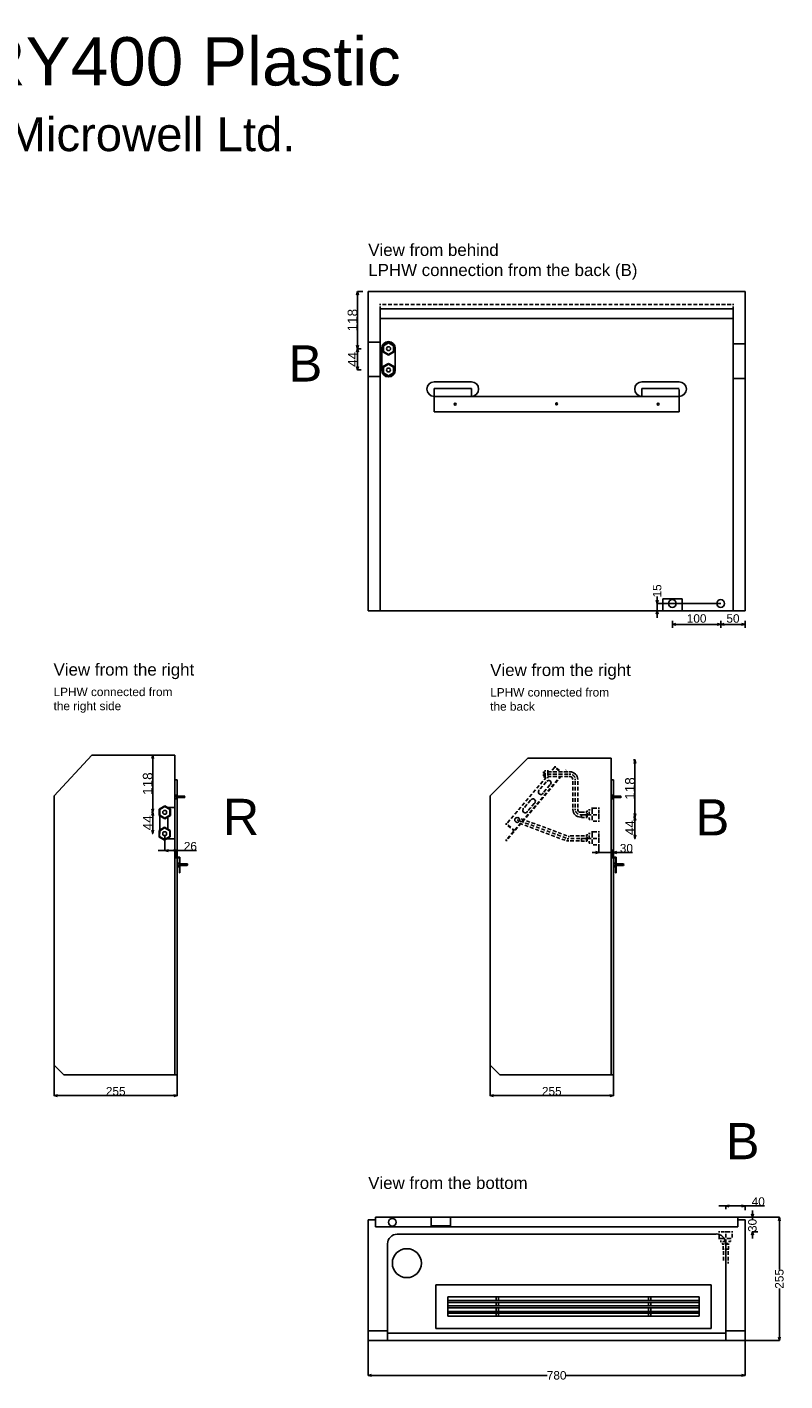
# Model space of a CAD drawing. Extents: x -655 to 2542, y -634 to 2168.
# Tile 4 of 4: x 974 to 2542, y -634 to 2168. Entities that reach past the tile are written whole.
import ezdxf

# ---------------------------------------------------------------- set-up
doc = ezdxf.new("R2010")
doc.units = 0
doc.header["$MEASUREMENT"] = 0
for name, pattern in [('Achse', [11.5, 0, -4, 7.5, 0]), ('Hidden Line', [19.5611, 14.1111, -5.45]), ('Čerchovaná', [215, 100, -50, 15, -50])]:
    doc.linetypes.add(name, pattern=pattern)
for name, color, linetype in [('Desky', 7, 'Continuous'), ('Kóty délkové', 7, 'Continuous'), ('Nábytek a zařízení', 7, 'Continuous'), ('Oblouky a kružnice', 7, 'Continuous'), ('Střechy', 7, 'Continuous'), ('Textové bloky', 7, 'Continuous'), ('Zdi', 7, 'Continuous'), ('Čáry', 7, 'Continuous')]:
    doc.layers.add(name, color=color, linetype=linetype)
doc.styles.add('GENERATED_STYLE_1', font='ARIAL.ttf')
doc.dimstyles.new('Dimstyle_300', dxfattribs={"dimtxt": 17.5, "dimasz": 7.125, "dimexe": 0.18, "dimexo": 0, "dimgap": 0.09, "dimtad": 1, "dimdec": 0, "dimzin": 0, "dimdsep": 46, "dimtxsty": 'GENERATED_STYLE_1', "dimblk": 'ARROWHEAD_3', "dimblk1": 'ARROWHEAD_3', "dimblk2": 'ARROWHEAD_3', "dimcen": 0.09, "dimclrd": 7, "dimclre": 7, "dimclrt": 7, "dimazin": 0, "dimtfac": 1, "dimtdec": 4, "dimtmove": 0, "dimatfit": 0, "dimfxl": 1, "dimtolj": 1, "dimtzin": 0, "dimarcsym": 0})
doc.dimstyles.new('Peter', dxfattribs={"dimtxt": 20, "dimasz": 7.125, "dimexe": 0.18, "dimexo": 0, "dimgap": 0.09, "dimtad": 1, "dimdec": 0, "dimzin": 0, "dimdsep": 46, "dimtxsty": 'GENERATED_STYLE_1', "dimblk": 'ARROWHEAD_3', "dimblk1": 'ARROWHEAD_3', "dimblk2": 'ARROWHEAD_3', "dimcen": 0.09, "dimclrd": 7, "dimclre": 7, "dimclrt": 7, "dimazin": 0, "dimtfac": 1, "dimtdec": 4, "dimtmove": 0, "dimatfit": 0, "dimfxl": 1, "dimtolj": 1, "dimtzin": 0, "dimarcsym": 0})

# ---------------------------------------------------------------- blocks, each defined once
blk = doc.blocks.new('ARROWHEAD_3')
at = {"color": 0, "linetype": 'Continuous'}
blk.add_line((0, 0), (-1, 0), dxfattribs=at)
blk.add_lwpolyline([(-1, 0.2679), (0, 0), (-1, -0.2679)], dxfattribs=at)
blk = doc.blocks.new('*D337')
at = {"layer": 'Defpoints', "color": 0}
for p in [(1030, 20), (1285, 0), (1030, -43.3)]:
    blk.add_point(p, dxfattribs=at)
at = {"layer": 'Kóty délkové', "color": 7, "linetype": 'Continuous', "lineweight": -2}
for p, q in [((1030, 20), (1030, -43.5)), ((1285, 0), (1285, -43.5)), ((1277.9, -43.3), (1037.1, -43.3))]:
    blk.add_line(p, q, dxfattribs=at)
at = {"layer": 'Kóty délkové', "color": 7, "lineweight": -2, "xscale": 7.124999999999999, "yscale": 7.124999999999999, "zscale": 7.124999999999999}
for p, rotation in [((1030, -43.3), 180), ((1285, -43.3), 359.9999999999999)]:
    blk.add_blockref('ARROWHEAD_3', p, dxfattribs=dict(at, rotation=rotation))
at = {"layer": 'Kóty délkové', "color": 7, "linetype": 'Continuous', "insert": (1157.5, -34.3), "char_height": 17.5, "attachment_point": 5, "style": 'GENERATED_STYLE_1'}
blk.add_mtext('\\A1;255', dxfattribs=at)
blk = doc.blocks.new('*D338')
at = {"layer": 'Defpoints', "color": 0}
for p in [(1285, 610), (1259.3, 494), (1259.3, 463.6)]:
    blk.add_point(p, dxfattribs=at)
at = {"layer": 'Kóty délkové', "color": 7, "linetype": 'Continuous', "lineweight": -2}
for p, q in [((1285, 610), (1285, 463.5)), ((1259.3, 494), (1259.3, 463.5)), ((1259.3, 463.6), (1245.1, 463.6)), ((1277.9, 463.6), (1266.5, 463.6)), ((1285, 463.6), (1324.8, 463.6)), ((1285, 463.6), (1299.2, 463.6))]:
    blk.add_line(p, q, dxfattribs=at)
at = {"layer": 'Kóty délkové', "color": 7, "lineweight": -2, "xscale": 7.124999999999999, "yscale": 7.124999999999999, "zscale": 7.124999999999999, "rotation": 180}
blk.add_blockref('ARROWHEAD_3', (1259.3, 463.6), dxfattribs=at)
at = {"layer": 'Kóty délkové', "color": 7, "lineweight": -2, "xscale": 7.124999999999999, "yscale": 7.124999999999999, "zscale": 7.124999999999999}
blk.add_blockref('ARROWHEAD_3', (1285, 463.6), dxfattribs=at)
at = {"layer": 'Kóty délkové', "color": 7, "linetype": 'Continuous', "insert": (1312, 472.7), "char_height": 17.5, "attachment_point": 5, "style": 'GENERATED_STYLE_1'}
blk.add_mtext('\\A1;26', dxfattribs=at)
blk = doc.blocks.new('*D339')
at = {"layer": 'Defpoints', "color": 0}
for p in [(1932.5, 20), (2187.5, 0), (1932.5, -43.3)]:
    blk.add_point(p, dxfattribs=at)
at = {"layer": 'Kóty délkové', "color": 7, "linetype": 'Continuous', "lineweight": -2}
for p, q in [((1932.5, 20), (1932.5, -43.5)), ((2187.5, 0), (2187.5, -43.5)), ((2180.4, -43.3), (1939.6, -43.3))]:
    blk.add_line(p, q, dxfattribs=at)
at = {"layer": 'Kóty délkové', "color": 7, "lineweight": -2, "xscale": 7.124999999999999, "yscale": 7.124999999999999, "zscale": 7.124999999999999}
for p, rotation in [((1932.5, -43.3), 179.9999999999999), ((2187.5, -43.3), 359.9999999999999)]:
    blk.add_blockref('ARROWHEAD_3', p, dxfattribs=dict(at, rotation=rotation))
at = {"layer": 'Kóty délkové', "color": 7, "linetype": 'Continuous', "insert": (2060, -34.3), "char_height": 17.5, "attachment_point": 5, "style": 'GENERATED_STYLE_1'}
blk.add_mtext('\\A1;255', dxfattribs=at)
blk = doc.blocks.new('*D340')
at = {"layer": 'Defpoints', "color": 0}
for p in [(2187.5, 610), (2157.5, 474.5), (2157.5, 459.6)]:
    blk.add_point(p, dxfattribs=at)
at = {"layer": 'Kóty délkové', "color": 7, "linetype": 'Continuous', "lineweight": -2}
for p, q in [((2187.5, 610), (2187.5, 459.4)), ((2157.5, 459.6), (2143.3, 459.6)), ((2157.5, 474.5), (2157.5, 459.4)), ((2187.5, 459.6), (2157.5, 459.6)), ((2187.5, 459.6), (2226.9, 459.6)), ((2187.5, 459.6), (2201.8, 459.6))]:
    blk.add_line(p, q, dxfattribs=at)
at = {"layer": 'Kóty délkové', "color": 7, "lineweight": -2, "xscale": 7.124999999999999, "yscale": 7.124999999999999, "zscale": 7.124999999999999}
blk.add_blockref('ARROWHEAD_3', (2157.5, 459.6), dxfattribs=at)
at = {"layer": 'Kóty délkové', "color": 7, "lineweight": -2, "xscale": 7.124999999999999, "yscale": 7.124999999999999, "zscale": 7.124999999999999, "rotation": 180}
blk.add_blockref('ARROWHEAD_3', (2187.5, 459.6), dxfattribs=at)
at = {"layer": 'Kóty délkové', "color": 7, "linetype": 'Continuous', "insert": (2214.3, 468.6), "char_height": 17.5, "attachment_point": 5, "style": 'GENERATED_STYLE_1'}
blk.add_mtext('\\A1;30', dxfattribs=at)
blk = doc.blocks.new('*D341')
at = {"layer": 'Defpoints', "color": 0}
for p in [(2278.1, 975), (2409.5, 975), (2460, 960)]:
    blk.add_point(p, dxfattribs=at)
at = {"layer": 'Kóty délkové', "color": 7, "linetype": 'Continuous', "lineweight": -2}
for p, q in [((2278.1, 982.1), (2278.1, 989.2)), ((2409.5, 975), (2277.9, 975)), ((2460, 960), (2277.9, 960)), ((2278.1, 960), (2278.1, 975)), ((2278.1, 960), (2278.1, 945.7))]:
    blk.add_line(p, q, dxfattribs=at)
at = {"layer": 'Kóty délkové', "color": 7, "lineweight": -2, "xscale": 7.124999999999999, "yscale": 7.124999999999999, "zscale": 7.124999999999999}
for p, rotation in [((2278.1, 975), 270), ((2278.1, 960), 90)]:
    blk.add_blockref('ARROWHEAD_3', p, dxfattribs=dict(at, rotation=rotation))
at = {"layer": 'Kóty délkové', "color": 7, "linetype": 'Continuous', "insert": (2278.1, 1001.1), "char_height": 17.5, "attachment_point": 5, "rotation": 90, "style": 'GENERATED_STYLE_1'}
blk.add_mtext('\\A1;15', dxfattribs=at)
blk = doc.blocks.new('*D18')
at = {"layer": 'Kóty délkové', "color": 7, "linetype": 'Continuous'}
for p, q in [((3943.9, 22206.9), (3843.9, 22206.9)), ((3943.9, 22206.9), (3936.7, 22208.9)), ((3943.9, 22206.9), (3936.7, 22205)), ((3943.9, 22214), (3943.9, 22199.9)), ((3943.9, 22206.9), (3951.2, 22208.9)), ((3994.4, 22206.9), (3943.9, 22206.9)), ((3943.9, 22206.9), (3951.2, 22205)), ((3994.4, 22206.9), (3987.2, 22208.9)), ((3994.4, 22206.9), (3987.2, 22205)), ((3994.4, 22214), (3994.4, 22199.9))]:
    blk.add_line(p, q, dxfattribs=at)
at = {"layer": 'Kóty délkové', "color": 7, "style": 'GENERATED_STYLE_1', "oblique": 0}
blk.add_text('50', height=17.5, dxfattribs=at).set_placement((3955.7, 22210.4))
blk = doc.blocks.new('*D19')
at = {"layer": 'Kóty délkové', "color": 7, "linetype": 'Continuous'}
for p, q in [((3843.9, 22214), (3843.9, 22199.9)), ((3843.9, 22206.9), (3851.2, 22208.9)), ((3943.9, 22206.9), (3843.9, 22206.9)), ((3843.9, 22206.9), (3851.2, 22205)), ((3943.9, 22206.9), (3936.7, 22208.9)), ((3943.9, 22206.9), (3936.7, 22205))]:
    blk.add_line(p, q, dxfattribs=at)
at = {"layer": 'Kóty délkové', "color": 7, "style": 'GENERATED_STYLE_1', "oblique": 0}
blk.add_text('100', height=17.5, dxfattribs=at).set_placement((3873.7, 22210.4))
blk = doc.blocks.new('*D366')
at = {"color": 7, "linetype": 'Continuous', "lineweight": -2}
for p, q in [((1231.3, 661.3), (1234.3, 661.3)), ((1234.1, 550.4), (1234.1, 654.2)), ((1231.3, 543.2), (1234.3, 543.2))]:
    blk.add_line(p, q, dxfattribs=at)
at = {"layer": 'Defpoints', "color": 0}
for p in [(1231.3, 661.3), (1234.1, 661.3), (1231.3, 543.2)]:
    blk.add_point(p, dxfattribs=at)
at = {"color": 7, "lineweight": -2, "xscale": 7.124999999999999, "yscale": 7.124999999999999, "zscale": 7.124999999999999}
for p, rotation in [((1234.1, 661.3), 90), ((1234.1, 543.2), 270)]:
    blk.add_blockref('ARROWHEAD_3', p, dxfattribs=dict(at, rotation=rotation))
at = {"color": 7, "linetype": 'Continuous', "lineweight": 0, "insert": (1223.8, 602.3), "char_height": 20, "attachment_point": 5, "rotation": 90, "style": 'GENERATED_STYLE_1'}
blk.add_mtext('\\A1;118', dxfattribs=at)
blk = doc.blocks.new('*D367')
at = {"color": 7, "linetype": 'Continuous', "lineweight": -2}
for p, q in [((1231.3, 543.2), (1234.3, 543.2)), ((1234.1, 506.2), (1234.1, 536.1)), ((1232.8, 499.1), (1234.3, 499.1))]:
    blk.add_line(p, q, dxfattribs=at)
at = {"layer": 'Defpoints', "color": 0}
for p in [(1231.3, 543.2), (1234.1, 543.2), (1232.8, 499.1)]:
    blk.add_point(p, dxfattribs=at)
at = {"color": 7, "lineweight": -2, "xscale": 7.124999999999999, "yscale": 7.124999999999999, "zscale": 7.124999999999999}
for p, rotation in [((1234.1, 543.2), 90), ((1234.1, 499.1), 270)]:
    blk.add_blockref('ARROWHEAD_3', p, dxfattribs=dict(at, rotation=rotation))
at = {"color": 7, "linetype": 'Continuous', "lineweight": 0, "insert": (1224, 521.2), "char_height": 20, "attachment_point": 5, "rotation": 90, "style": 'GENERATED_STYLE_1'}
blk.add_mtext('\\A1;44', dxfattribs=at)
blk = doc.blocks.new('*D371')
at = {"color": 7, "linetype": 'Continuous', "lineweight": -2}
for p, q in [((2229.3, 651.2), (2232.3, 651.2)), ((2232.1, 540.3), (2232.1, 644.1)), ((2229.3, 533.2), (2232.3, 533.2))]:
    blk.add_line(p, q, dxfattribs=at)
at = {"layer": 'Defpoints', "color": 0}
for p in [(2229.3, 651.2), (2232.1, 651.2), (2229.3, 533.2)]:
    blk.add_point(p, dxfattribs=at)
at = {"color": 7, "lineweight": -2, "xscale": 7.124999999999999, "yscale": 7.124999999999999, "zscale": 7.124999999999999}
for p, rotation in [((2232.1, 651.2), 90), ((2232.1, 533.2), 270)]:
    blk.add_blockref('ARROWHEAD_3', p, dxfattribs=dict(at, rotation=rotation))
at = {"color": 7, "linetype": 'Continuous', "lineweight": 0, "insert": (2221.8, 592.2), "char_height": 20, "attachment_point": 5, "rotation": 90, "style": 'GENERATED_STYLE_1'}
blk.add_mtext('\\A1;118', dxfattribs=at)
blk = doc.blocks.new('*D372')
at = {"color": 7, "linetype": 'Continuous', "lineweight": -2}
for p, q in [((2229.3, 533.2), (2232.3, 533.2)), ((2232.1, 496.1), (2232.1, 526.1)), ((2230.8, 489), (2232.3, 489))]:
    blk.add_line(p, q, dxfattribs=at)
at = {"layer": 'Defpoints', "color": 0}
for p in [(2229.3, 533.2), (2232.1, 533.2), (2230.8, 489)]:
    blk.add_point(p, dxfattribs=at)
at = {"color": 7, "lineweight": -2, "xscale": 7.124999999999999, "yscale": 7.124999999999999, "zscale": 7.124999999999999}
for p, rotation in [((2232.1, 533.2), 90), ((2232.1, 489), 270)]:
    blk.add_blockref('ARROWHEAD_3', p, dxfattribs=dict(at, rotation=rotation))
at = {"color": 7, "linetype": 'Continuous', "lineweight": 0, "insert": (2222, 511.1), "char_height": 20, "attachment_point": 5, "rotation": 90, "style": 'GENERATED_STYLE_1'}
blk.add_mtext('\\A1;44', dxfattribs=at)
blk = doc.blocks.new('*D394')
at = {"color": 7, "linetype": 'Continuous', "lineweight": -2}
for p, q in [((1669, 1620.3), (1657.8, 1620.3)), ((1657.9, 1509.4), (1657.9, 1613.2)), ((1665.8, 1502.3), (1657.8, 1502.3))]:
    blk.add_line(p, q, dxfattribs=at)
at = {"layer": 'Defpoints', "color": 0}
for p in [(1657.9, 1620.3), (1669, 1620.3), (1665.8, 1502.3)]:
    blk.add_point(p, dxfattribs=at)
at = {"color": 7, "lineweight": -2, "xscale": 7.124999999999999, "yscale": 7.124999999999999, "zscale": 7.124999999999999}
for p, rotation in [((1657.9, 1620.3), 90), ((1657.9, 1502.3), 270)]:
    blk.add_blockref('ARROWHEAD_3', p, dxfattribs=dict(at, rotation=rotation))
at = {"color": 7, "linetype": 'Continuous', "lineweight": 0, "insert": (1647.6, 1561.3), "char_height": 20, "attachment_point": 5, "rotation": 90, "style": 'GENERATED_STYLE_1'}
blk.add_mtext('\\A1;118', dxfattribs=at)
blk = doc.blocks.new('*D395')
at = {"color": 7, "linetype": 'Continuous', "lineweight": -2}
for p, q in [((1657.9, 1502.3), (1657.8, 1502.3)), ((1657.9, 1465.4), (1657.9, 1495.2)), ((1665.8, 1458.3), (1657.8, 1458.3))]:
    blk.add_line(p, q, dxfattribs=at)
at = {"layer": 'Defpoints', "color": 0}
for p in [(1657.9, 1502.3), (1657.9, 1502.3), (1665.8, 1458.3)]:
    blk.add_point(p, dxfattribs=at)
at = {"color": 7, "lineweight": -2, "xscale": 7.124999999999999, "yscale": 7.124999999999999, "zscale": 7.124999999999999}
for p, rotation in [((1657.9, 1502.3), 90), ((1657.9, 1458.3), 270)]:
    blk.add_blockref('ARROWHEAD_3', p, dxfattribs=dict(at, rotation=rotation))
at = {"color": 7, "linetype": 'Continuous', "lineweight": 0, "insert": (1647.9, 1480.3), "char_height": 20, "attachment_point": 5, "rotation": 90, "style": 'GENERATED_STYLE_1'}
blk.add_mtext('\\A1;44', dxfattribs=at)
blk = doc.blocks.new('*D407')
at = {"layer": 'Defpoints', "color": 0}
for p in [(2445, -295), (2530.9, -295), (2460, -550)]:
    blk.add_point(p, dxfattribs=at)
at = {"layer": 'Kóty délkové', "color": 7, "linetype": 'Continuous', "lineweight": -2}
for p, q in [((2445, -295), (2531.1, -295)), ((2530.9, -302.1), (2530.9, -402.9)), ((2530.9, -542.9), (2530.9, -442.1)), ((2460, -550), (2531.1, -550))]:
    blk.add_line(p, q, dxfattribs=at)
at = {"layer": 'Kóty délkové', "color": 7, "lineweight": -2, "xscale": 7.124999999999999, "yscale": 7.124999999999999, "zscale": 7.124999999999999}
for p, rotation in [((2530.9, -295), 89.9999999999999), ((2530.9, -550), 269.9999999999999)]:
    blk.add_blockref('ARROWHEAD_3', p, dxfattribs=dict(at, rotation=rotation))
at = {"layer": 'Kóty délkové', "color": 7, "linetype": 'Continuous', "insert": (2530.9, -422.5), "char_height": 17.5, "attachment_point": 5, "rotation": 90, "style": 'GENERATED_STYLE_1'}
blk.add_mtext('\\A1;255', dxfattribs=at)
blk = doc.blocks.new('*D408')
at = {"layer": 'Defpoints', "color": 0}
for p in [(1680, -550), (2460, -550), (2460, -622.2)]:
    blk.add_point(p, dxfattribs=at)
at = {"layer": 'Kóty délkové', "color": 7, "linetype": 'Continuous', "lineweight": -2}
for p, q in [((1680, -550), (1680, -622.4)), ((2460, -550), (2460, -622.4)), ((1687.1, -622.2), (2050.7, -622.2)), ((2452.9, -622.2), (2089.3, -622.2))]:
    blk.add_line(p, q, dxfattribs=at)
at = {"layer": 'Kóty délkové', "color": 7, "lineweight": -2, "xscale": 7.124999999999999, "yscale": 7.124999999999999, "zscale": 7.124999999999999}
for p, rotation in [((1680, -622.2), 179.9999999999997), ((2460, -622.2), 359.9999999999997)]:
    blk.add_blockref('ARROWHEAD_3', p, dxfattribs=dict(at, rotation=rotation))
at = {"layer": 'Kóty délkové', "color": 7, "linetype": 'Continuous', "insert": (2070, -622.2), "char_height": 17.5, "attachment_point": 5, "style": 'GENERATED_STYLE_1'}
blk.add_mtext('\\A1;780', dxfattribs=at)
blk = doc.blocks.new('*D409')
at = {"layer": 'Defpoints', "color": 0}
for p in [(2445, -295), (2475.2, -295), (2486.3, -325)]:
    blk.add_point(p, dxfattribs=at)
at = {"layer": 'Kóty délkové', "color": 7, "linetype": 'Continuous', "lineweight": -2}
for p, q in [((2445, -295), (2475.4, -295)), ((2475.2, -295), (2475.2, -280.8)), ((2475.2, -295), (2475.2, -299.2)), ((2486.3, -325), (2475, -325)), ((2475.2, -325), (2475.2, -324.3)), ((2475.2, -325), (2475.2, -339.2))]:
    blk.add_line(p, q, dxfattribs=at)
at = {"layer": 'Kóty délkové', "color": 7, "lineweight": -2, "xscale": 7.124999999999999, "yscale": 7.124999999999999, "zscale": 7.124999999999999}
for p, rotation in [((2475.2, -295), 270), ((2475.2, -325), 90)]:
    blk.add_blockref('ARROWHEAD_3', p, dxfattribs=dict(at, rotation=rotation))
at = {"layer": 'Kóty délkové', "color": 7, "linetype": 'Continuous', "insert": (2475.2, -311.8), "char_height": 17.5, "attachment_point": 5, "rotation": 90, "style": 'GENERATED_STYLE_1'}
blk.add_mtext('\\A1;30', dxfattribs=at)
blk = doc.blocks.new('*D412')
at = {"layer": 'Defpoints', "color": 0}
for p in [(2420, -271.6), (2420, -278.1), (2460, -280.5)]:
    blk.add_point(p, dxfattribs=at)
at = {"layer": 'Kóty délkové', "color": 7, "linetype": 'Continuous', "lineweight": -2}
for p, q in [((2420, -271.6), (2405.8, -271.6)), ((2420, -278.1), (2420, -271.5)), ((2452.9, -271.6), (2427.1, -271.6)), ((2460, -280.5), (2460, -271.5)), ((2460, -271.6), (2500.1, -271.6)), ((2460, -271.6), (2474.3, -271.6))]:
    blk.add_line(p, q, dxfattribs=at)
at = {"layer": 'Kóty délkové', "color": 7, "lineweight": -2, "xscale": 7.124999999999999, "yscale": 7.124999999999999, "zscale": 7.124999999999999, "rotation": 180}
blk.add_blockref('ARROWHEAD_3', (2420, -271.6), dxfattribs=at)
at = {"layer": 'Kóty délkové', "color": 7, "lineweight": -2, "xscale": 7.124999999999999, "yscale": 7.124999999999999, "zscale": 7.124999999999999}
blk.add_blockref('ARROWHEAD_3', (2460, -271.6), dxfattribs=at)
at = {"layer": 'Kóty délkové', "color": 7, "linetype": 'Continuous', "insert": (2487.2, -262.6), "char_height": 17.5, "attachment_point": 5, "style": 'GENERATED_STYLE_1'}
blk.add_mtext('\\A1;40', dxfattribs=at)
blk = doc.blocks.new('DIM_25', base_point=(3943.9, 22206.9))
at = {"layer": 'Kóty délkové', "color": 7, "linetype": 'Continuous'}
dim = blk.add_linear_dim(base=(3943.9456, 22206.9372), p1=(3994.4203, 22235.1445), p2=(3943.9456, 22250.1445), angle=180, dimstyle='Dimstyle_300', dxfattribs=at)
dim.commit()
dim.dimension.update_dxf_attribs({"geometry": '*D18', "text_midpoint": (3962.4329, 22219.1872)})
dim = blk.add_aligned_dim(p1=(3943.9, 22250.1), p2=(3843.9, 22250.1), distance=43.2, dimstyle='Dimstyle_300', dxfattribs=at)
dim.commit()
dim.dimension.update_dxf_attribs({"geometry": '*D19', "text_midpoint": (3880.4, 22219.2)})

msp = doc.modelspace()

# ---------------------------------------------------------------- linework, layer by layer
at = {"layer": 'Desky', "color": 7, "linetype": 'Achse'}
msp.add_line((2435, 1594), (1705, 1594), dxfattribs=at)
at = {"layer": 'Desky', "color": 7, "linetype": 'Continuous'}
for p, q in [((2435, 1585), (1705, 1585)), ((1680, 975), (1680, 980)), ((2460, 975), (2460, 980))]:
    msp.add_line(p, q, dxfattribs=at)
at = {"layer": 'Desky', "color": 1, "linetype": 'Continuous'}
msp.add_line((2435, 1565), (1705, 1565), dxfattribs=at)
at = {"layer": 'Nábytek a zařízení', "color": 7, "linetype": 'Continuous'}
for p, q in [((2285.4, 960), (2285, 960)), ((2286.5, 960), (2285.4, 960)), ((2288.3, 960), (2286.5, 960)), ((2290.8, 960), (2288.3, 960)), ((2293.9, 960), (2290.8, 960)), ((2297.5, 960), (2293.9, 960)), ((2301.4, 960), (2297.5, 960)), ((2305.7, 960), (2301.4, 960)), ((2310, 960), (2305.7, 960)), ((2314.3, 960), (2310, 960)), ((2318.6, 960), (2314.3, 960)), ((2322.5, 960), (2318.6, 960)), ((2326.1, 960), (2322.5, 960)), ((2329.2, 960), (2326.1, 960)), ((2331.7, 960), (2329.2, 960)), ((2333.5, 960), (2331.7, 960)), ((2334.6, 960), (2333.5, 960)), ((2335, 960), (2334.6, 960))]:
    msp.add_line(p, q, dxfattribs=at)
at = {"layer": 'Oblouky a kružnice', "color": 1, "linetype": 'Continuous'}
for centre, radius in [((1722.2, 1502.3), 4), ((1722, 1458.2), 4), ((1258.9, 542.9), 4), ((1988.3, 527.2), 5), ((1258.8, 498.8), 4)]:
    msp.add_circle(centre, radius, dxfattribs=at)
at = {"layer": 'Oblouky a kružnice', "color": 7, "linetype": 'Continuous'}
for centre, radius in [((1860, 1387.7), 2), ((2070, 1388), 2), ((2280, 1387.7), 2), ((2309.5, 975), 8), ((2409.5, 975), 8), ((1730, -305.3), 8), ((1760, -390), 30)]:
    msp.add_circle(centre, radius, dxfattribs=at)
for centre, radius, start, end in [((1722, 1503.1), 14, 0, 180), ((1722, 1457.9), 14, 180, 0), ((1816.5, 1418.7), 15, 90, 270), ((1893.5, 1418.7), 15, 270, 90), ((2246.5, 1418.7), 15, 90, 270), ((2323.5, 1418.7), 15, 270, 90), ((1740, -350), 20, 90, 180), ((2399.9, -349.5), 20, 0, 90)]:
    msp.add_arc(centre, radius, start, end, dxfattribs=at)
at = {"layer": 'Oblouky a kružnice', "color": 1, "linetype": 'Continuous'}
for centre, radius, start, end in [((2097.6, 610.8), 16, 0, 90), ((2097.6, 610.8), 6, 0, 90), ((2053.4, 603.9), 5, 321.7648, 139.5836), ((2021, 565.8), 5, 321.7648, 139.5836), ((2037.2, 584.8), 5, 139.5494, 321.4774), ((2004.8, 546.8), 5, 139.5494, 321.4774), ((2119.6, 549), 16, 180, 270), ((2119.6, 549), 6, 180, 270), ((2095.2, 494), 10, 249.7053, 269.6035), ((2415, -387.3), 10, 339.7053, 359.6035)]:
    msp.add_arc(centre, radius, start, end, dxfattribs=at)
at = {"layer": 'Oblouky a kružnice', "color": 1, "linetype": 'Achse'}
for centre, start, end in [((2097.6, 610.8), 0, 90), ((2119.6, 549), 180, 270)]:
    msp.add_arc(centre, 11, start, end, dxfattribs=at)
at = {"layer": 'Střechy', "color": 7, "linetype": 'Continuous'}
for p, q in [((1680.2, 1620.3), (2460.2, 1620.3)), ((2460, 1620.3), (2460, 1535)), ((1680, 1527.9), (1680, 1535)), ((2460, 1527.9), (2460, 1535)), ((2460, 1527.9), (2460, 1535))]:
    msp.add_line(p, q, dxfattribs=at)
at = {"layer": 'Zdi', "color": 7, "linetype": 'Continuous'}
for p, q in [((1680, 1040), (1680.2, 1620.3)), ((1705, 960), (1705, 1585)), ((2435, 1585), (2435, 960)), ((1705, 1565), (2435, 1565)), ((1680, 980), (1680, 1527.9)), ((2460, 1535), (2460, 1040)), ((2460, 980), (2460, 1527.9)), ((1680, 975), (1680, 1035)), ((2460, 1035), (2460, 975)), ((1680, 975), (1680, 960)), ((1705, 960), (1680, 960)), ((2285, 960), (1705, 960)), ((2435, 960), (2335, 960)), ((2460, 960), (2435, 960)), ((2460, 975), (2460, 960))]:
    msp.add_line(p, q, dxfattribs=at)
at = {"layer": 'Čáry', "color": 7, "linetype": 'Achse'}
for p, q in [((1705, 1594), (1705, 1585)), ((2435, 1594), (2435, 1585))]:
    msp.add_line(p, q, dxfattribs=at)
at = {"layer": 'Čáry', "color": 7, "linetype": 'Continuous'}
for p, q in [((1706, 1515.6), (1681, 1515.6)), ((1708, 1457.1), (1708, 1503.1)), ((1736, 1457.1), (1736, 1503.1)), ((2435, 1512.5), (2460, 1512.5)), ((1706.2, 1444.5), (1681.2, 1444.5)), ((1816.5, 1433.7), (1893.6, 1433.7)), ((2246.5, 1433.7), (2323.6, 1433.7)), ((2435, 1440.5), (2460, 1440.5)), ((1816.5, 1419.7), (1893.5, 1419.7)), ((1816.5, 1371.7), (1816.5, 1419.7)), ((2323.5, 1403.7), (1816.5, 1403.7)), ((2323.5, 1419.7), (2246.5, 1419.7)), ((2323.5, 1371.7), (2323.5, 1403.7)), ((2323.5, 1371.7), (1816.5, 1371.7)), ((2290, 960), (2290, 985)), ((2330, 985), (2290, 985)), ((2330, 960), (2330, 985)), ((1030, 577.2), (1107.8, 660.9)), ((1280, 660.9), (1107.8, 660.9)), ((1280, 0), (1280, 660.9)), ((1932.5, 577.2), (2010.3, 655)), ((2182.5, 655), (2010.3, 655)), ((2182.5, 0), (2182.5, 655)), ((1285, 610), (1280, 610)), ((1285, 0), (1285, 610)), ((2187.5, 610), (2182.5, 610)), ((2187.5, 0), (2187.5, 610)), ((1030, 20), (1030, 577.2)), ((1280, 578.5), (1284, 578.5)), ((1280, 570.5), (1280, 578.5)), ((1280, 576.5), (1284, 576.5)), ((1280, 572.5), (1284, 572.5)), ((1280, 570.5), (1284, 570.5)), ((1284, 570.5), (1284, 578.5)), ((1284, 576.5), (1300.1, 576.5)), ((1284, 573.5), (1300.1, 573.5)), ((1300.1, 576.5), (1301, 575)), ((1300.1, 573.5), (1301, 575)), ((1932.5, 20), (1932.5, 577.2)), ((2182.5, 578.5), (2186.5, 578.5)), ((2182.5, 570.5), (2182.5, 578.5)), ((2182.5, 576.5), (2186.5, 576.5)), ((2182.5, 572.5), (2186.5, 572.5)), ((2182.5, 570.5), (2186.5, 570.5)), ((2186.5, 570.5), (2186.5, 578.5)), ((2186.5, 576.5), (2202.6, 576.5)), ((2186.5, 573.5), (2202.6, 573.5)), ((2202.6, 576.5), (2203.5, 575)), ((2202.6, 573.5), (2203.5, 575)), ((1248.5, 535.4), (1248.5, 505.4)), ((1264.2, 552.9), (1279.9, 552.9)), ((1265.4, 507.6), (1265.4, 533.2)), ((1264.2, 487.9), (1279.9, 487.9)), ((1280.5, 449), (1280.5, 466)), ((1281.5, 466), (1280.5, 466)), ((1280.5, 449), (1289.5, 449)), ((1281.5, 450), (1281.5, 466)), ((1281.5, 450), (1290.5, 450)), ((1289.5, 418), (1289.5, 449)), ((1290.5, 418), (1290.5, 450)), ((2183, 449), (2183, 466)), ((2184, 466), (2183, 466)), ((2183, 449), (2192, 449)), ((2184, 450), (2184, 466)), ((2184, 450), (2193, 450)), ((2192, 418), (2192, 449)), ((2193, 418), (2193, 450)), ((1285.5, 438), (1289.5, 438)), ((1285.5, 430), (1285.5, 438)), ((1285.5, 436), (1289.5, 436)), ((1285.5, 432), (1289.5, 432)), ((1285.5, 430), (1289.5, 430)), ((1289.5, 436), (1305.7, 436)), ((1289.5, 433), (1305.7, 433)), ((1305.7, 436), (1306.5, 434.5)), ((1305.7, 433), (1306.5, 434.5)), ((2188, 438), (2192, 438)), ((2188, 430), (2188, 438)), ((2188, 436), (2192, 436)), ((2188, 432), (2192, 432)), ((2188, 430), (2192, 430)), ((2192, 436), (2208.2, 436)), ((2192, 433), (2208.2, 433)), ((2208.2, 436), (2209, 434.5)), ((2208.2, 433), (2209, 434.5)), ((1290.5, 418), (1289.5, 418)), ((2193, 418), (2192, 418)), ((1050, 0), (1030, 20)), ((1285, 0), (1050, 0)), ((1952.5, 0), (1932.5, 20)), ((2187.5, 0), (1952.5, 0)), ((1680, -300), (1695, -300)), ((1680, -315), (1680, -300)), ((1695, -295), (1695, -315)), ((2445, -295), (1695, -295)), ((1810, -312.7), (1810, -295)), ((1850, -312.7), (1850, -295)), ((2445, -295), (2445, -315)), ((2460, -300), (2445, -300)), ((2460, -300), (2460, -550)), ((1680, -315), (1680, -550)), ((1695, -315), (2445, -315)), ((1740, -330), (2400, -330)), ((1830, -312.7), (1810, -312.7)), ((1830, -312.7), (1850, -312.7)), ((1720, -350), (1720, -550)), ((2420, -350), (2420, -550)), ((1820, -435), (2390, -435)), ((1820, -525), (1820, -435)), ((2390, -525), (2390, -435)), ((1845, -500), (1845, -460)), ((1845, -460), (2365, -460)), ((1845, -467.2), (2365, -467.2)), ((1845, -471.2), (2365, -471.2)), ((1945, -467.2), (1945, -460)), ((1945, -478.4), (1945, -471.2)), ((1950, -467.2), (1950, -460)), ((1950, -478.4), (1950, -471.2)), ((2260, -467.2), (2260, -460)), ((2260, -478.4), (2260, -471.2)), ((2265, -467.2), (2265, -460)), ((2265, -478.4), (2265, -471.2)), ((2365, -500), (2365, -460)), ((1845, -478.4), (2365, -478.4)), ((1845, -482.4), (2365, -482.4)), ((1845, -489.8), (2365, -489.8)), ((1845, -493.8), (2365, -493.8)), ((1845, -500), (2365, -500)), ((1945, -489.8), (1945, -482.4)), ((1945, -500), (1945, -493.8)), ((1950, -489.8), (1950, -482.4)), ((1950, -500), (1950, -493.8)), ((2260, -489.8), (2260, -482.4)), ((2260, -500), (2260, -493.8)), ((2265, -489.8), (2265, -482.4)), ((2265, -500), (2265, -493.8)), ((1680, -530), (1720, -530)), ((1820, -525), (2390, -525)), ((2420, -530), (2460, -530)), ((1680, -550), (2460, -550)), ((2420, -535), (1720, -535))]:
    msp.add_line(p, q, dxfattribs=at)
at = {"layer": 'Čáry', "color": 1, "linetype": 'Continuous'}
for p, q in [((1722.2, 1515.8), (1710.5, 1509.1)), ((1711.8, 1508.3), (1722.2, 1514.3)), ((1733.9, 1509.1), (1722.2, 1515.8)), ((1722.2, 1514.3), (1732.6, 1508.3)), ((1710.5, 1509.1), (1710.5, 1495.6)), ((1710.5, 1495.6), (1722.2, 1488.8)), ((1711.8, 1496.3), (1711.8, 1508.3)), ((1722.2, 1490.3), (1711.8, 1496.3)), ((1732.6, 1496.3), (1722.2, 1490.3)), ((1722.2, 1488.8), (1733.9, 1495.6)), ((1732.6, 1508.3), (1732.6, 1496.3)), ((1733.9, 1495.6), (1733.9, 1509.1)), ((1710.3, 1464.9), (1710.3, 1451.4)), ((1722.2, 1471.8), (1710.5, 1465.1)), ((1711.6, 1464.2), (1722, 1470.2)), ((1711.6, 1452.2), (1711.6, 1464.2)), ((1722, 1470.2), (1732.4, 1464.2)), ((1733.9, 1465.1), (1722.2, 1471.8)), ((1732.4, 1464.2), (1732.4, 1452.2)), ((1733.7, 1451.4), (1733.7, 1464.9)), ((1710.3, 1451.4), (1722, 1444.7)), ((1722, 1446.2), (1711.6, 1452.2)), ((1732.4, 1452.2), (1722, 1446.2)), ((1722, 1444.7), (1733.7, 1451.4)), ((1247.2, 549.7), (1258.9, 556.4)), ((1247.2, 536.2), (1247.2, 549.7)), ((1258.9, 529.4), (1247.2, 536.2)), ((1258.9, 554.9), (1248.5, 548.9)), ((1248.5, 548.9), (1248.5, 536.9)), ((1248.5, 536.9), (1258.9, 530.9)), ((1258.9, 556.4), (1270.6, 549.7)), ((1269.2, 548.9), (1258.9, 554.9)), ((1258.9, 530.9), (1269.3, 536.9)), ((1270.6, 536.2), (1258.9, 529.4)), ((1269.3, 536.9), (1269.2, 548.9)), ((1270.6, 549.7), (1270.6, 536.2)), ((1247.1, 505.6), (1258.8, 512.3)), ((1247.1, 492.1), (1247.1, 505.6)), ((1248.5, 504.8), (1248.4, 492.8)), ((1258.8, 510.8), (1248.5, 504.8)), ((1258.8, 512.3), (1270.5, 505.6)), ((1269.2, 504.8), (1258.8, 510.8)), ((1269.2, 492.8), (1269.2, 504.8)), ((1270.5, 505.6), (1270.5, 492.1)), ((1258.3, 485.3), (1246.6, 492.1)), ((1248.4, 492.8), (1258.8, 486.8)), ((1270, 492.1), (1258.3, 485.3)), ((1258.8, 486.8), (1269.2, 492.8))]:
    msp.add_line(p, q, dxfattribs=at)
at = {"layer": 'Čáry', "color": 7, "linetype": 'Hidden Line'}
for p, q in [((1893.5, 1419.7), (1893.5, 1403.7)), ((2246.5, 1419.7), (2246.5, 1403.7)), ((2323.5, 1403.7), (2323.5, 1419.7))]:
    msp.add_line(p, q, dxfattribs=at)
at = {"layer": 'Čáry', "color": 1, "linetype": 'Achse'}
for p, q in [((1965.7, 485.4), (2077.6, 616.8)), ((1966.5, 484.8), (2078.9, 616.8)), ((2044, 625.2), (2042.8, 625.2)), ((2042.8, 625.2), (2042.8, 618.4)), ((2097.6, 621.8), (2042.8, 621.8)), ((2042.8, 618.4), (2044, 618.4)), ((2044, 616.1), (2044, 627.6)), ((2044, 627.6), (2046.1, 627.6)), ((2051.9, 628.8), (2046.1, 628.8)), ((2046.1, 628.8), (2046.1, 614.9)), ((2051.9, 614.9), (2051.9, 628.8)), ((2097.6, 626.8), (2051.9, 626.8)), ((2097.6, 616.8), (2051.9, 616.8)), ((2058.2, 626.8), (2066.8, 636.9)), ((2066.2, 636.2), (2077.2, 626.8)), ((2066.8, 636.9), (2078.8, 626.8)), ((2086.1, 626.8), (2089.6, 630.9)), ((2087.4, 626.8), (2090.4, 630.3)), ((2090.4, 630.3), (2089.6, 630.9)), ((1965.7, 518.2), (2048, 614.9)), ((2033.4, 588.1), (2049.6, 607.1)), ((2041.1, 581.7), (2057.3, 600.8)), ((2046.1, 616.1), (2044, 616.1)), ((2046.1, 614.9), (2051.9, 614.9)), ((2103.6, 549), (2103.6, 610.8)), ((2108.6, 549), (2108.6, 610.8)), ((2113.6, 549), (2113.6, 610.8)), ((2001, 550), (2017.2, 569)), ((2008.7, 543.6), (2024.9, 562.7)), ((2121.5, 543), (2119.6, 543)), ((2157.5, 538), (2119.6, 538)), ((2121.5, 533), (2119.6, 533)), ((2121.5, 543.5), (2121.5, 532.5)), ((2131.5, 543.5), (2121.5, 543.5)), ((2131.5, 532.5), (2121.5, 532.5)), ((2131.5, 544), (2131.5, 532)), ((2133.5, 544), (2131.5, 544)), ((2133.5, 545), (2133.5, 531)), ((2137.5, 545), (2133.5, 545)), ((2143.5, 548), (2137.5, 548)), ((2137.5, 548), (2137.5, 528)), ((2157.5, 551.5), (2143.5, 551.5)), ((2143.5, 551.5), (2143.5, 524.5)), ((2157.5, 524.5), (2157.5, 551.5)), ((1965.7, 518.2), (1981.9, 504.4)), ((1966.4, 519), (1982.6, 505.2)), ((2091.7, 483.6), (1986.6, 522.5)), ((2093.4, 488.3), (1988.3, 527.2)), ((2095.2, 493), (1990, 531.9)), ((2133.5, 532), (2131.5, 532)), ((2137.5, 531), (2133.5, 531)), ((2143.5, 528), (2137.5, 528)), ((2157.5, 524.5), (2143.5, 524.5)), ((1965.5, 495.9), (1964.7, 496.5)), ((2157.5, 489), (2094.2, 489)), ((2121.5, 484), (2095.1, 484)), ((2121.5, 494), (2095.2, 494)), ((2121.5, 494.5), (2121.5, 483.5)), ((2131.5, 494.5), (2121.5, 494.5)), ((2131.5, 483.5), (2121.5, 483.5)), ((2131.5, 495), (2131.5, 483)), ((2133.5, 495), (2131.5, 495)), ((2133.5, 483), (2131.5, 483)), ((2133.5, 496), (2133.5, 482)), ((2137.5, 496), (2133.5, 496)), ((2137.5, 482), (2133.5, 482)), ((2143.5, 499), (2137.5, 499)), ((2137.5, 499), (2137.5, 479)), ((2143.5, 479), (2137.5, 479)), ((2157.5, 502.5), (2143.5, 502.5)), ((2143.5, 502.5), (2143.5, 475.5)), ((2157.5, 475.5), (2157.5, 502.5)), ((2157.5, 475.5), (2143.5, 475.5)), ((2433.5, -325), (2406.5, -325)), ((2406.5, -325), (2406.5, -339)), ((2420, -325), (2420, -388.3)), ((2433.5, -325), (2433.5, -339)), ((2406.5, -339), (2433.5, -339)), ((2410, -339), (2410, -345)), ((2410, -345), (2430, -345)), ((2413, -345), (2413, -349)), ((2413, -349), (2427, -349)), ((2414, -349), (2414, -351)), ((2414, -351), (2426, -351)), ((2414.5, -351), (2414.5, -361)), ((2414.5, -361), (2425.5, -361)), ((2415, -361), (2415, -387.3)), ((2425, -361), (2425, -387.4)), ((2425.5, -351), (2425.5, -361)), ((2426, -349), (2426, -351)), ((2427, -345), (2427, -349)), ((2430, -339), (2430, -345))]:
    msp.add_line(p, q, dxfattribs=at)
at = {"layer": 'Čáry', "color": 7, "linetype": 'Čerchovaná'}
for p, q in [((1284, 576.1), (1300.4, 576.1)), ((1284, 573.9), (1300.4, 573.9)), ((2186.5, 576.1), (2202.9, 576.1)), ((2186.5, 573.9), (2202.9, 573.9)), ((1289.5, 435.6), (1305.9, 435.6)), ((1289.5, 433.4), (1305.9, 433.4)), ((2192, 435.6), (2208.4, 435.6)), ((2192, 433.4), (2208.4, 433.4))]:
    msp.add_line(p, q, dxfattribs=at)

# ---------------------------------------------------------------- block references
at = {"layer": 'Kóty délkové', "color": 7, "linetype": 'Continuous'}
msp.add_blockref('DIM_25', (2409.5, 931.8), dxfattribs=at)

# ---------------------------------------------------------------- texts
at = {"layer": 'Textové bloky', "color": 7, "style": 'GENERATED_STYLE_1'}
for s, insert, char_height, width, attachment_point in [('{DRY300/DRY400 Plastic}', (975, 2096.2), 100, 2950, 5), ('{v. 01/2014, Microwell Ltd.}', (975, 1939.5), 70, 2950, 5), ('{View from behind\\PLPHW connection from the back (B)}', (1680.2, 1719.3), 25, 750, 1), ('{\\C1;B}', (1515.2, 1509.3), 75, 291.06, 1), ('{View from the right}', (1028.9, 850.9), 25, 470.248, 1), ('{View from the right}', (1932.5, 850), 25, 470.248, 1), ('{LPHW connected from the right side}', (1028.9, 800.9), 17.5, 255.516, 1), ('{LPHW connected from the back}', (1932.5, 800), 17.5, 255.516, 1), ('{\\C1;R}', (1378.9, 570.9), 75, 291.06, 1), ('{\\C1;B}', (2357.5, 570), 75, 291.06, 1), ('{\\C1;B}', (2420, -100), 75, 291.06, 1), ('{View from the bottom}', (1680, -211.4), 25, 340.436, 1)]:
    msp.add_mtext(s, dxfattribs=dict(at, insert=insert, char_height=char_height, width=width, attachment_point=attachment_point))

# ---------------------------------------------------------------- dimensions: what is measured, and where the dimension line sits
at = {"linetype": 'Continuous', "lineweight": 0}
for base, p1, p2, picture, middle in [((1657.9, 1620.3), (1665.8, 1502.3), (1669, 1620.3), '*D394', (1647.6, 1561.3)), ((1657.9, 1502.3), (1665.8, 1458.3), (1657.9, 1502.3), '*D395', (1647.9, 1480.3)), ((1234.1, 661.3), (1231.3, 543.2), (1231.3, 661.3), '*D366', (1223.8, 602.3)), ((2232.1, 651.2), (2229.3, 533.2), (2229.3, 651.2), '*D371', (2221.8, 592.2)), ((1234.1, 543.2), (1232.8, 499.1), (1231.3, 543.2), '*D367', (1224, 521.2)), ((2232.1, 533.2), (2230.8, 489), (2229.3, 533.2), '*D372', (2222, 511.1))]:
    dim = msp.add_linear_dim(base=base, p1=p1, p2=p2, angle=90, dimstyle='Peter', dxfattribs=at)
    dim.commit()
    dim.dimension.update_dxf_attribs({"geometry": picture, "text_midpoint": middle})
at = {"layer": 'Kóty délkové', "color": 7, "linetype": 'Continuous'}
for base, p1, p2, picture, middle in [((2278.1, 975), (2460, 960), (2409.5, 975), '*D341', (2278.1, 1001.1)), ((2530.9, -295), (2460, -550), (2445, -295), '*D407', (2530.9, -422.5))]:
    dim = msp.add_linear_dim(base=base, p1=p1, p2=p2, angle=90, dimstyle='Dimstyle_300', dxfattribs=at)
    dim.commit()
    dim.dimension.update_dxf_attribs({"geometry": picture, "text_midpoint": middle, "text_rotation": 90})
for base, p1, p2, picture, middle in [((1259.3, 463.6), (1285, 610), (1259.3, 494), '*D338', (1312, 463.6)), ((2157.5, 459.6), (2187.5, 610), (2157.5, 474.5), '*D340', (2214.3, 459.6)), ((2420, -271.6), (2460, -280.5), (2420, -278.1), '*D412', (2487.2, -271.6))]:
    dim = msp.add_linear_dim(base=base, p1=p1, p2=p2, angle=180, dimstyle='Dimstyle_300', dxfattribs=at)
    dim.commit()
    dim.dimension.update_dxf_attribs({"geometry": picture, "text_midpoint": middle, "dimtype": 160})
for base, p1, p2, picture, middle in [((1030, -43.3), (1285, 0), (1030, 20), '*D337', (1157.5, -34.3)), ((1932.5, -43.3), (2187.5, 0), (1932.5, 20), '*D339', (2060, -34.3))]:
    dim = msp.add_linear_dim(base=base, p1=p1, p2=p2, angle=180, dimstyle='Dimstyle_300', dxfattribs=at)
    dim.commit()
    dim.dimension.update_dxf_attribs({"geometry": picture, "text_midpoint": middle})
dim = msp.add_linear_dim(base=(2475.2, -295), p1=(2486.3, -325), p2=(2445, -295), angle=90, dimstyle='Dimstyle_300', dxfattribs=at)
dim.commit()
dim.dimension.update_dxf_attribs({"geometry": '*D409', "text_midpoint": (2475.2, -311.8), "dimtype": 160, "text_rotation": 90})
dim = msp.add_aligned_dim(p1=(1680, -550), p2=(2460, -550), distance=-72.2, dimstyle='Dimstyle_300', dxfattribs=at)
dim.commit()
dim.dimension.update_dxf_attribs({"geometry": '*D408', "text_midpoint": (2070, -622.2), "text_rotation": 360})

doc.saveas('drawing.dxf')
